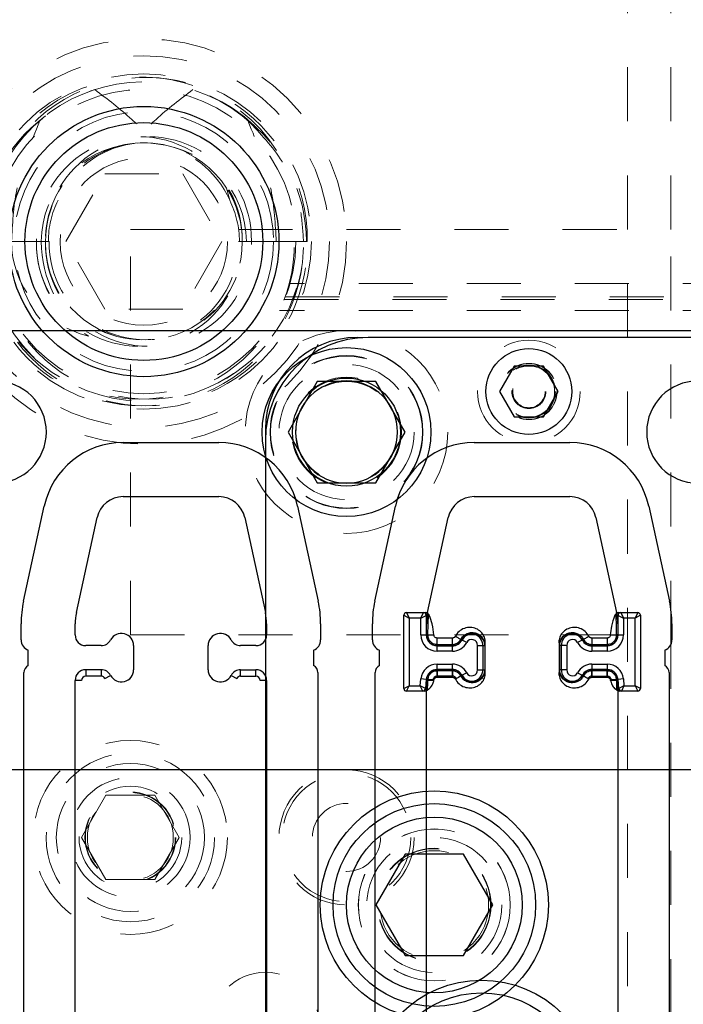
# Model space of a CAD drawing. Header units: inches. Extents: x 1802 to 2468, y -208 to -72.
# Tile 229 of 256: x 2001.73 to 2002.96, y -87.68 to -85.86. Entities that reach past the tile are written whole.
import ezdxf

# ---------------------------------------------------------------- set-up
doc = ezdxf.new("R2010")
doc.units = ezdxf.units.IN
doc.header["$LTSCALE"] = 0.5
doc.header["$MEASUREMENT"] = 0
doc.linetypes.add('HIDDEN', pattern=[0.225, 0.15, -0.075])
for name, color, linetype in [('APP-M-S', 30, 'Continuous'), ('DIE-M-S', 8, 'Continuous'), ('DIE-M-S3', 8, 'Continuous'), ('DSS-M-S', 53, 'Continuous'), ('ST1-M-S', 193, 'Continuous'), ('ST2-M-S', 193, 'Continuous'), ('SVD-M-S', 8, 'Continuous'), ('SVE-M-S', 8, 'Continuous'), ('SVF-M-S', 8, 'Continuous')]:
    doc.layers.add(name, color=color, linetype=linetype)

msp = doc.modelspace()

# ---------------------------------------------------------------- linework, layer by layer
at = {"layer": 'APP-M-S', "linetype": 'Continuous', "lineweight": 25}
for p, q in [((2002.33748, -86.4306), (2001.68748, -86.4306)), ((2002.98748, -86.4306), (2002.33748, -86.4306)), ((2001.92392, -86.63761), (2002.10105, -86.63761)), ((2002.57392, -86.63761), (2002.75105, -86.63761)), ((2001.92392, -86.73761), (2002.10105, -86.73761)), ((2002.57392, -86.73761), (2002.75105, -86.73761)), ((2001.73986, -86.9309), (2001.77812, -86.75509)), ((2002.24685, -86.75509), (2002.28511, -86.9309)), ((2002.38986, -86.9309), (2002.42812, -86.75509)), ((2002.89685, -86.75509), (2002.93511, -86.9309)), ((2001.83757, -86.95217), (2001.87583, -86.77636)), ((2002.14914, -86.77636), (2002.1874, -86.95217)), ((2002.48757, -86.95217), (2002.52583, -86.77636)), ((2002.79914, -86.77636), (2002.8374, -86.95217)), ((2001.73532, -87.00261), (2001.73532, -86.9731)), ((2001.83532, -86.99351), (2001.83532, -86.9731)), ((2002.18965, -86.9731), (2002.18965, -86.99351)), ((2002.28965, -86.9731), (2002.28965, -87.00261)), ((2002.38532, -87.00261), (2002.38532, -86.9731)), ((2002.48532, -86.99351), (2002.48532, -86.9731)), ((2002.83965, -86.9731), (2002.83965, -86.99351)), ((2002.93965, -86.9731), (2002.93965, -87.00261)), ((2001.74859, -87.04981), (2001.74859, -87.02144)), ((2001.88348, -87.0132), (2001.855, -87.0132)), ((2001.94359, -87.0132), (2001.94359, -87.05777)), ((2002.08138, -87.05777), (2002.08138, -87.0132)), ((2002.16996, -87.0132), (2002.14149, -87.0132)), ((2002.27638, -87.02144), (2002.27638, -87.04981)), ((2002.39859, -87.04981), (2002.39859, -87.02144)), ((2002.53348, -87.0132), (2002.505, -87.0132)), ((2002.59359, -87.0132), (2002.59359, -87.05777)), ((2002.73138, -87.05777), (2002.73138, -87.0132)), ((2002.81996, -87.0132), (2002.79149, -87.0132)), ((2002.92638, -87.02144), (2002.92638, -87.04981)), ((2001.855, -87.05777), (2001.855, -87.06958)), ((2001.88348, -87.05777), (2001.855, -87.05777)), ((2001.88348, -87.05777), (2001.88348, -87.06958)), ((2002.14149, -87.06958), (2002.14149, -87.05777)), ((2002.14149, -87.05777), (2002.16996, -87.05777)), ((2002.16996, -87.06958), (2002.16996, -87.05777)), ((2002.505, -87.05777), (2002.505, -87.06958)), ((2002.53348, -87.05777), (2002.505, -87.05777)), ((2002.53348, -87.05777), (2002.53348, -87.06958)), ((2002.79149, -87.06958), (2002.79149, -87.05777)), ((2002.79149, -87.05777), (2002.81996, -87.05777)), ((2002.81996, -87.06958), (2002.81996, -87.05777)), ((2001.74032, -88.14322), (2001.74032, -87.06322)), ((2001.83532, -88.07549), (2001.83532, -87.07746)), ((2001.84713, -87.07746), (2001.83532, -87.07746)), ((2001.88348, -87.06958), (2001.855, -87.06958)), ((2001.89045, -87.07379), (2001.90091, -87.0683)), ((2002.12406, -87.0683), (2002.13452, -87.07379)), ((2002.14149, -87.06958), (2002.16996, -87.06958)), ((2002.18965, -87.07746), (2002.17784, -87.07746)), ((2002.18965, -87.07746), (2002.18965, -88.07549)), ((2002.28465, -87.06322), (2002.28465, -88.14322)), ((2002.39032, -88.14322), (2002.39032, -87.06322)), ((2002.48532, -88.07549), (2002.48532, -87.07746)), ((2002.49713, -87.07746), (2002.48532, -87.07746)), ((2002.53348, -87.06958), (2002.505, -87.06958)), ((2002.54045, -87.07379), (2002.55091, -87.0683)), ((2002.77406, -87.0683), (2002.78452, -87.07379)), ((2002.79149, -87.06958), (2002.81996, -87.06958)), ((2002.83965, -87.07746), (2002.82784, -87.07746)), ((2002.83965, -87.07746), (2002.83965, -88.07549)), ((2002.93465, -87.06322), (2002.93465, -88.14322))]:
    msp.add_line(p, q, dxfattribs=at)
for centre, radius, start, end in [((2001.68748, -86.6181), 0.0945, 270, 90), ((2002.33748, -86.6181), 0.0945, 90, 270), ((2002.33748, -86.6181), 0.0945, 270, 90), ((2002.98748, -86.6181), 0.0945, 90, 270), ((2001.92392, -86.78682), 0.14921, 90, 167.72299), ((2002.10105, -86.78682), 0.14921, 12.27701, 90), ((2002.57392, -86.78682), 0.14921, 90, 167.72299), ((2002.75105, -86.78682), 0.14921, 12.27701, 90), ((2001.92392, -86.78682), 0.04921, 90, 167.72299), ((2002.10105, -86.78682), 0.04921, 12.27701, 90), ((2002.57392, -86.78682), 0.04921, 90, 167.72299), ((2002.75105, -86.78682), 0.04921, 12.27701, 90), ((2001.93374, -86.9731), 0.19843, 167.72299, 180), ((2002.09122, -86.9731), 0.19843, 0, 12.27701), ((2002.58374, -86.9731), 0.19843, 167.72299, 180), ((2002.74122, -86.9731), 0.19843, 0, 12.27701), ((2001.93374, -86.9731), 0.09843, 167.72299, 180), ((2002.09122, -86.9731), 0.09843, 0, 12.27701), ((2002.58374, -86.9731), 0.09843, 167.72299, 180), ((2002.74122, -86.9731), 0.09843, 0, 12.27701), ((2001.75532, -87.00261), 0.02, 180, 250.32928), ((2001.855, -86.99351), 0.01969, 180, 270), ((2001.88348, -86.99351), 0.01969, 270, 332.28225), ((2001.92095, -87.0132), 0.02264, 0, 152.28225), ((2002.10402, -87.0132), 0.02264, 27.71775, 180), ((2002.14149, -86.99351), 0.01969, 207.71775, 270), ((2002.16996, -86.99351), 0.01969, 270, 0), ((2002.26965, -87.00261), 0.02, 289.67072, 0), ((2002.40532, -87.00261), 0.02, 180, 250.32928), ((2002.505, -86.99351), 0.01969, 180, 270), ((2002.53348, -86.99351), 0.01969, 270, 332.28225), ((2002.57095, -87.0132), 0.02264, 0, 152.28225), ((2002.75402, -87.0132), 0.02264, 27.71775, 180), ((2002.79149, -86.99351), 0.01969, 207.71775, 270), ((2002.81996, -86.99351), 0.01969, 270, 0), ((2002.91965, -87.00261), 0.02, 289.67072, 0), ((2001.75532, -87.06322), 0.015, 116.66793, 180), ((2001.855, -87.07746), 0.01969, 90, 180), ((2001.88348, -87.07746), 0.01969, 27.71775, 90), ((2001.92095, -87.05777), 0.02264, 207.71775, 0), ((2002.10402, -87.05777), 0.02264, 180, 332.28225), ((2002.14149, -87.07746), 0.01969, 90, 152.28225), ((2002.16996, -87.07746), 0.01969, 0, 90), ((2002.26965, -87.06322), 0.015, 0, 63.33207), ((2002.40532, -87.06322), 0.015, 116.66793, 180), ((2002.505, -87.07746), 0.01969, 90, 180), ((2002.53348, -87.07746), 0.01969, 27.71775, 90), ((2002.57095, -87.05777), 0.02264, 207.71775, 0), ((2002.75402, -87.05777), 0.02264, 180, 332.28225), ((2002.79149, -87.07746), 0.01969, 90, 152.28225), ((2002.81996, -87.07746), 0.01969, 0, 90), ((2002.91965, -87.06322), 0.015, 0, 63.33207), ((2001.855, -87.07746), 0.00787, 90, 180), ((2001.88348, -87.07746), 0.00787, 27.71775, 90), ((2002.14149, -87.07746), 0.00787, 90, 152.28225), ((2002.16996, -87.07746), 0.00787, 0, 90), ((2002.505, -87.07746), 0.00787, 90, 180), ((2002.53348, -87.07746), 0.00787, 27.71775, 90), ((2002.79149, -87.07746), 0.00787, 90, 152.28225), ((2002.81996, -87.07746), 0.00787, 0, 90)]:
    msp.add_arc(centre, radius, start, end, dxfattribs=at)
at = {"layer": 'DIE-M-S', "linetype": 'HIDDEN', "lineweight": 18}
for p, q in [((2002.37748, -86.4431), (2002.35748, -86.4431)), ((2002.18748, -86.6131), (2002.18748, -86.6331))]:
    msp.add_line(p, q, dxfattribs=at)
at = {"layer": 'DIE-M-S', "linetype": 'Continuous', "lineweight": 25}
msp.add_arc((2002.35748, -86.6131), 0.17, 90, 180, dxfattribs=at)
at = {"layer": 'DIE-M-S3', "linetype": 'Continuous', "lineweight": 25}
for p, q in [((2002.98748, -86.4431), (2002.37748, -86.4431)), ((2002.18748, -86.6331), (2002.18748, -87.7431)), ((2002.44359, -87.09246), (2002.44359, -86.95717)), ((2002.44359, -86.95717), (2002.45359, -86.96217)), ((2002.44859, -86.95217), (2002.45359, -86.96217)), ((2002.44859, -86.95217), (2002.48006, -86.95217)), ((2002.45359, -86.96217), (2002.45359, -87.08746)), ((2002.47502, -86.96217), (2002.45359, -86.96217)), ((2002.47502, -86.96217), (2002.47999, -86.95224)), ((2002.47502, -86.96217), (2002.48495, -86.95721)), ((2002.47502, -86.99351), (2002.47502, -86.96217)), ((2002.48006, -86.95217), (2002.48363, -86.95217)), ((2002.48363, -86.95217), (2002.48389, -86.95217)), ((2002.48502, -86.95717), (2002.48495, -86.95721)), ((2002.48495, -86.95721), (2002.48495, -86.99351)), ((2002.48859, -86.95717), (2002.48502, -86.95717)), ((2002.83994, -86.95717), (2002.83638, -86.95717)), ((2002.84002, -86.95721), (2002.83994, -86.95717)), ((2002.84002, -86.99351), (2002.84002, -86.95721)), ((2002.84002, -86.95721), (2002.84994, -86.96217)), ((2002.84108, -86.95217), (2002.84134, -86.95217)), ((2002.84134, -86.95217), (2002.8449, -86.95217)), ((2002.8449, -86.95217), (2002.87638, -86.95217)), ((2002.84498, -86.95224), (2002.84994, -86.96217)), ((2002.84994, -86.96217), (2002.84994, -86.99351)), ((2002.87138, -86.96217), (2002.84994, -86.96217)), ((2002.87638, -86.95217), (2002.87138, -86.96217)), ((2002.88138, -86.95717), (2002.87138, -86.96217)), ((2002.87138, -87.08746), (2002.87138, -86.96217)), ((2002.88138, -86.95717), (2002.88138, -87.09246)), ((2002.47502, -86.99351), (2002.48495, -86.99351)), ((2002.48495, -86.99351), (2002.48755, -86.99351)), ((2002.53348, -86.99925), (2002.505, -86.99925)), ((2002.55124, -87.00284), (2002.54894, -87.00163)), ((2002.56002, -87.00746), (2002.55124, -87.00284)), ((2002.77373, -87.00284), (2002.76495, -87.00746)), ((2002.77373, -87.00284), (2002.77603, -87.00163)), ((2002.81996, -86.99925), (2002.79149, -86.99925)), ((2002.84002, -86.99351), (2002.83742, -86.99351)), ((2002.84002, -86.99351), (2002.84994, -86.99351)), ((2002.505, -87.01357), (2002.505, -87.01097)), ((2002.505, -87.01097), (2002.53348, -87.01097)), ((2002.505, -87.02349), (2002.505, -87.01357)), ((2002.505, -87.01357), (2002.53348, -87.01357)), ((2002.53348, -87.02349), (2002.505, -87.02349)), ((2002.53348, -87.01357), (2002.53348, -87.01097)), ((2002.53348, -87.02349), (2002.53348, -87.01357)), ((2002.57979, -87.05807), (2002.57979, -87.0129)), ((2002.58972, -87.01313), (2002.58972, -87.05784)), ((2002.58972, -87.01313), (2002.59284, -87.01318)), ((2002.59284, -87.01318), (2002.59359, -87.0132)), ((2002.59359, -87.0132), (2002.59359, -87.05777)), ((2002.73525, -87.01313), (2002.73138, -87.0132)), ((2002.73138, -87.0132), (2002.73138, -87.05777)), ((2002.73525, -87.05784), (2002.73525, -87.01313)), ((2002.74517, -87.0129), (2002.74517, -87.05807)), ((2002.79149, -87.01356), (2002.79149, -87.01097)), ((2002.79149, -87.01097), (2002.81996, -87.01097)), ((2002.79149, -87.01356), (2002.79149, -87.02349)), ((2002.79149, -87.01356), (2002.81996, -87.01356)), ((2002.81996, -87.02349), (2002.79149, -87.02349)), ((2002.81996, -87.01356), (2002.81996, -87.01097)), ((2002.81996, -87.01356), (2002.81996, -87.02349)), ((2002.505, -87.0574), (2002.505, -87.04748)), ((2002.505, -87.04748), (2002.53348, -87.04748)), ((2002.53348, -87.0574), (2002.505, -87.0574)), ((2002.505, -87.0574), (2002.505, -87.06)), ((2002.53348, -87.06), (2002.505, -87.06)), ((2002.53348, -87.0574), (2002.53348, -87.04748)), ((2002.53348, -87.0574), (2002.53348, -87.06)), ((2002.58972, -87.05784), (2002.59284, -87.05778)), ((2002.59284, -87.05778), (2002.59359, -87.05777)), ((2002.73525, -87.05784), (2002.73138, -87.05777)), ((2002.79149, -87.04748), (2002.79149, -87.0574)), ((2002.79149, -87.04748), (2002.81996, -87.04748)), ((2002.81996, -87.0574), (2002.79149, -87.0574)), ((2002.79149, -87.0574), (2002.79149, -87.06)), ((2002.81996, -87.06), (2002.79149, -87.06)), ((2002.81996, -87.04748), (2002.81996, -87.0574)), ((2002.81996, -87.0574), (2002.81996, -87.06)), ((2002.47403, -87.08746), (2002.47514, -87.07484)), ((2002.48502, -87.07571), (2002.47514, -87.07484)), ((2002.48502, -87.07571), (2002.48353, -87.09285)), ((2002.48502, -87.07571), (2002.48761, -87.07593)), ((2002.505, -87.07172), (2002.53348, -87.07172)), ((2002.55124, -87.06813), (2002.54894, -87.06934)), ((2002.56002, -87.06351), (2002.55124, -87.06813)), ((2002.76495, -87.06351), (2002.77373, -87.06813)), ((2002.77373, -87.06813), (2002.77603, -87.06934)), ((2002.79149, -87.07172), (2002.81996, -87.07172)), ((2002.83994, -87.07571), (2002.83736, -87.07593)), ((2002.84983, -87.07484), (2002.83994, -87.07571)), ((2002.84144, -87.09285), (2002.83994, -87.07571)), ((2002.84983, -87.07484), (2002.85093, -87.08746)), ((2002.44359, -87.09246), (2002.45359, -87.08746)), ((2002.44859, -87.09746), (2002.45359, -87.08746)), ((2002.45359, -87.08746), (2002.47403, -87.08746)), ((2002.48353, -87.09285), (2002.47403, -87.08746)), ((2002.47858, -87.09738), (2002.47403, -87.08746)), ((2002.48353, -87.09285), (2002.4836, -87.09289)), ((2002.4836, -87.09289), (2002.48701, -87.09289)), ((2002.83796, -87.09289), (2002.84137, -87.09289)), ((2002.84137, -87.09289), (2002.84144, -87.09285)), ((2002.85093, -87.08746), (2002.84144, -87.09285)), ((2002.85093, -87.08746), (2002.84638, -87.09738)), ((2002.85093, -87.08746), (2002.87138, -87.08746)), ((2002.88138, -87.09246), (2002.87138, -87.08746)), ((2002.87138, -87.08746), (2002.87638, -87.09746)), ((2002.47865, -87.09746), (2002.44859, -87.09746)), ((2002.48206, -87.09746), (2002.47865, -87.09746)), ((2002.48276, -87.09746), (2002.48206, -87.09746)), ((2002.8429, -87.09746), (2002.84221, -87.09746)), ((2002.84631, -87.09746), (2002.8429, -87.09746)), ((2002.87638, -87.09746), (2002.84631, -87.09746))]:
    msp.add_line(p, q, dxfattribs=at)
at = {"layer": 'DIE-M-S3', "linetype": 'HIDDEN', "lineweight": 18}
for centre, radius in [((2001.96248, -86.2656), 0.34375), ((2001.96248, -86.2656), 0.31), ((2001.96248, -86.2656), 0.24), ((2001.96248, -86.2656), 0.155), ((2002.33748, -86.6181), 0.125), ((2002.49998, -87.4931), 0.1405), ((2002.49998, -87.4931), 0.1005)]:
    msp.add_circle(centre, radius, dxfattribs=at)
at = {"layer": 'DIE-M-S3', "linetype": 'Continuous', "lineweight": 25}
for centre, radius in [((2001.96248, -86.2656), 0.25), ((2001.96248, -86.2656), 0.22), ((2002.33748, -86.6181), 0.1), ((2002.49998, -87.4931), 0.211)]:
    msp.add_circle(centre, radius, dxfattribs=at)
for centre, radius, start, end in [((2002.37748, -86.6331), 0.19, 90, 180), ((2002.44859, -86.95717), 0.005, 90, 180), ((2002.4799, -86.95729), 0.00505, 0.99048, 89.00952), ((2002.48004, -86.95715), 0.00498, 359.78647, 89.78486), ((2002.48361, -86.95715), 0.00498, 359.78647, 89.78486), ((2002.84136, -86.95715), 0.00498, 90.21514, 180.21353), ((2002.84492, -86.95715), 0.00498, 90.21514, 180.21353), ((2002.84507, -86.95729), 0.00505, 90.99048, 179.00952), ((2002.87638, -86.95717), 0.005, 0, 90), ((2002.505, -86.99351), 0.02998, 180, 270), ((2002.505, -86.99351), 0.02006, 180, 270), ((2002.53348, -86.99351), 0.02006, 270, 332.28225), ((2002.56931, -87.01234), 0.02042, 357.78763, 152.28225), ((2002.56931, -87.01234), 0.01049, 356.91372, 152.28225), ((2002.75566, -87.01234), 0.02042, 27.71775, 182.2122), ((2002.75566, -87.01234), 0.0105, 27.71775, 183.08584), ((2002.79149, -86.99351), 0.02005, 207.71775, 270), ((2002.81996, -86.99351), 0.02005, 270, 0), ((2002.81996, -86.99351), 0.02998, 270, 0), ((2002.53348, -86.99351), 0.02998, 270, 332.28225), ((2002.79149, -86.99351), 0.02998, 207.71775, 270), ((2002.505, -87.07746), 0.02998, 90, 175), ((2002.505, -87.07746), 0.02006, 90, 175), ((2002.53348, -87.07746), 0.02998, 27.71775, 90), ((2002.53348, -87.07746), 0.02006, 27.71775, 90), ((2002.56931, -87.05863), 0.02042, 207.71775, 2.21237), ((2002.56931, -87.05863), 0.01049, 207.71775, 3.08628), ((2002.75566, -87.05863), 0.02042, 177.7878, 332.28225), ((2002.75566, -87.05863), 0.0105, 176.91416, 332.28225), ((2002.79149, -87.07746), 0.02998, 90, 152.28225), ((2002.79149, -87.07746), 0.02005, 90, 152.28225), ((2002.81996, -87.07746), 0.02998, 5, 90), ((2002.81996, -87.07746), 0.02005, 5, 90), ((2002.44859, -87.09246), 0.005, 180, 270), ((2002.4785, -87.09233), 0.00505, 270.89006, 354.10994), ((2002.47864, -87.09248), 0.00498, 270.19192, 355.27589), ((2002.48205, -87.09248), 0.00498, 270.19192, 355.27589), ((2002.84292, -87.09248), 0.00498, 184.72411, 269.80808), ((2002.84633, -87.09248), 0.00498, 184.72411, 269.80808), ((2002.84646, -87.09233), 0.00505, 185.89006, 269.10994), ((2002.87638, -87.09246), 0.005, 270, 0)]:
    msp.add_arc(centre, radius, start, end, dxfattribs=at)
for centre, major_axis, ratio, start_param, end_param in [((2002.48006, -86.96217), (0, 0.01), 0.0613923, 0, 0.122173), ((2002.8449, -86.96217), (0, 0.01), 0.0613923, 6.1610123, 6.2831853), ((2002.47909, -87.08746), (0.00044, 0.01), 0.0615086, 3.0221205, 3.1442935), ((2002.84587, -87.08746), (-0.00044, 0.01), 0.0615086, 3.1388918, 3.2610648)]:
    msp.add_ellipse(centre, major_axis=major_axis, ratio=ratio, start_param=start_param, end_param=end_param, dxfattribs=at)
for points, knots in [([(2002.48389, -86.95217), (2002.48454, -86.95224), (2002.48584, -86.95237), (2002.48788, -86.95355), (2002.48936, -86.95529), (2002.4903, -86.95663), (2002.49069, -86.95715), (2002.4907, -86.95717)], [0, 0, 0, 0, 0.22022155, 0.43973057, 0.78243422, 0.98992587, 1, 1, 1, 1]), ([(2002.48859, -86.95717), (2002.48828, -86.96387), (2002.48774, -86.97563), (2002.4876, -86.98814), (2002.48755, -86.99351)], [0, 0, 0, 0, 0.570018, 1, 1, 1, 1]), ([(2002.4907, -86.95717), (2002.4907, -86.95717), (2002.49063, -86.95712), (2002.49032, -86.95692), (2002.4899, -86.95666), (2002.48946, -86.95649), (2002.48918, -86.95645), (2002.48896, -86.95651), (2002.48871, -86.95674), (2002.48862, -86.95699), (2002.48859, -86.95717), (2002.48859, -86.95717)], [0, 0, 0, 0, 0.0006747, 0.0765936, 0.3166715, 0.4245148, 0.5070433, 0.6113669, 0.7181667, 0.9993253, 1, 1, 1, 1]), ([(2002.49927, -86.99351), (2002.49852, -86.98665), (2002.49716, -86.97417), (2002.49271, -86.96245), (2002.4907, -86.95717)], [0, 0, 0, 0, 0.5496905, 1, 1, 1, 1]), ([(2002.83426, -86.95717), (2002.83173, -86.96387), (2002.82728, -86.97563), (2002.82617, -86.98814), (2002.8257, -86.99351)], [0, 0, 0, 0, 0.570018, 1, 1, 1, 1]), ([(2002.83426, -86.95717), (2002.83428, -86.95715), (2002.83466, -86.95663), (2002.8356, -86.95529), (2002.83709, -86.95355), (2002.83913, -86.95237), (2002.84043, -86.95224), (2002.84108, -86.95217)], [0, 0, 0, 0, 0.0100741, 0.2175658, 0.5602694, 0.7797785, 1, 1, 1, 1]), ([(2002.83638, -86.95717), (2002.83638, -86.95717), (2002.83635, -86.95699), (2002.83626, -86.95673), (2002.83601, -86.95651), (2002.83577, -86.95645), (2002.83549, -86.95649), (2002.83506, -86.95667), (2002.83465, -86.95692), (2002.83434, -86.95712), (2002.83426, -86.95717), (2002.83426, -86.95717)], [0, 0, 0, 0, 0.0006747, 0.2818384, 0.3970278, 0.4929988, 0.5930088, 0.6833227, 0.923405, 0.9993253, 1, 1, 1, 1]), ([(2002.83742, -86.99351), (2002.83733, -86.98665), (2002.83717, -86.97417), (2002.83662, -86.96245), (2002.83638, -86.95717)], [0, 0, 0, 0, 0.5496905, 1, 1, 1, 1]), ([(2002.59359, -87.0132), (2002.59406, -87.01031), (2002.59504, -87.00434), (2002.59231, -86.99515), (2002.58641, -86.98703), (2002.5775, -86.98125), (2002.56667, -86.97893), (2002.55543, -86.98073), (2002.5451, -86.98649), (2002.54075, -86.99294), (2002.53856, -86.99618)], [0, 0, 0, 0, 0.1041028, 0.2155894, 0.3340128, 0.4587174, 0.5888391, 0.7233074, 0.8608496, 1, 1, 1, 1]), ([(2002.78641, -86.99618), (2002.78422, -86.99294), (2002.77987, -86.98649), (2002.76953, -86.98073), (2002.75829, -86.97893), (2002.74747, -86.98125), (2002.73856, -86.98703), (2002.73266, -86.99515), (2002.72992, -87.00434), (2002.73091, -87.01031), (2002.73138, -87.0132)], [0, 0, 0, 0, 0.1391504, 0.2766926, 0.4111609, 0.5412826, 0.6659872, 0.7844106, 0.8958972, 1, 1, 1, 1]), ([(2002.48755, -86.99351), (2002.48785, -86.99351), (2002.48849, -86.99351), (2002.49128, -86.99351), (2002.49504, -86.99351), (2002.49789, -86.99351), (2002.49927, -86.99351)], [0, 0, 0, 0, 0.2416201, 0.5, 0.7583799, 1, 1, 1, 1]), ([(2002.505, -86.99925), (2002.50425, -86.99916), (2002.50275, -86.99898), (2002.50085, -86.99767), (2002.49953, -86.99576), (2002.49936, -86.99426), (2002.49927, -86.99351)], [0, 0, 0, 0, 0.2501603, 0.5, 0.7498397, 1, 1, 1, 1]), ([(2002.505, -87.01097), (2002.505, -87.01066), (2002.505, -87.01003), (2002.505, -87.00724), (2002.505, -87.00348), (2002.505, -87.00063), (2002.505, -86.99925)], [0, 0, 0, 0, 0.24162012, 0.5, 0.75837988, 1, 1, 1, 1]), ([(2002.53856, -86.99618), (2002.53828, -86.99662), (2002.53773, -86.9975), (2002.53648, -86.99847), (2002.53505, -86.99914), (2002.53401, -86.99921), (2002.53348, -86.99925)], [0, 0, 0, 0, 0.2485221, 0.4998906, 0.7485505, 1, 1, 1, 1]), ([(2002.53348, -87.01097), (2002.53348, -87.01066), (2002.53348, -87.01003), (2002.53348, -87.00724), (2002.53348, -87.00348), (2002.53348, -87.00063), (2002.53348, -86.99925)], [0, 0, 0, 0, 0.2416201, 0.5, 0.7583799, 1, 1, 1, 1]), ([(2002.54894, -87.00163), (2002.54866, -87.00149), (2002.5481, -87.00119), (2002.54563, -86.9999), (2002.54231, -86.99815), (2002.53978, -86.99682), (2002.53856, -86.99618)], [0, 0, 0, 0, 0.2416201, 0.5, 0.7583799, 1, 1, 1, 1]), ([(2002.54894, -87.00163), (2002.55022, -86.99963), (2002.55288, -86.9955), (2002.55922, -86.99108), (2002.56699, -86.98871), (2002.57513, -86.9892), (2002.58269, -86.99235), (2002.58841, -86.99749), (2002.5927, -87.00464), (2002.59326, -87.01009), (2002.59359, -87.0132)], [0, 0, 0, 0, 0.1106595, 0.2285634, 0.3542814, 0.4883713, 0.6074218, 0.739205, 0.8514707, 1, 1, 1, 1]), ([(2002.73138, -87.0132), (2002.73172, -87.01003), (2002.73229, -87.00462), (2002.73658, -86.99748), (2002.74225, -86.99236), (2002.74985, -86.9892), (2002.75798, -86.98871), (2002.76575, -86.99108), (2002.77209, -86.9955), (2002.77474, -86.99963), (2002.77603, -87.00163)], [0, 0, 0, 0, 0.1514767, 0.2588515, 0.3929886, 0.5116118, 0.6456987, 0.7714185, 0.8893291, 1, 1, 1, 1]), ([(2002.78641, -86.99618), (2002.78519, -86.99682), (2002.78266, -86.99815), (2002.77933, -86.9999), (2002.77687, -87.00119), (2002.7763, -87.00149), (2002.77603, -87.00163)], [0, 0, 0, 0, 0.2416201, 0.5, 0.7583799, 1, 1, 1, 1]), ([(2002.79149, -86.99925), (2002.79097, -86.99921), (2002.78993, -86.99913), (2002.78849, -86.99848), (2002.78724, -86.99751), (2002.78669, -86.99663), (2002.78641, -86.99618)], [0, 0, 0, 0, 0.2485221, 0.4998906, 0.7485505, 1, 1, 1, 1]), ([(2002.79149, -86.99925), (2002.79149, -87.00063), (2002.79149, -87.00348), (2002.79149, -87.00724), (2002.79149, -87.01003), (2002.79149, -87.01066), (2002.79149, -87.01097)], [0, 0, 0, 0, 0.2416201, 0.5, 0.7583799, 1, 1, 1, 1]), ([(2002.8257, -86.99351), (2002.82561, -86.99426), (2002.82543, -86.99576), (2002.82412, -86.99767), (2002.82222, -86.99898), (2002.82072, -86.99916), (2002.81996, -86.99925)], [0, 0, 0, 0, 0.25016026, 0.5, 0.74983974, 1, 1, 1, 1]), ([(2002.81996, -86.99925), (2002.81996, -87.00063), (2002.81996, -87.00348), (2002.81996, -87.00724), (2002.81996, -87.01003), (2002.81996, -87.01066), (2002.81996, -87.01097)], [0, 0, 0, 0, 0.24162012, 0.5, 0.75837988, 1, 1, 1, 1]), ([(2002.8257, -86.99351), (2002.82708, -86.99351), (2002.82993, -86.99351), (2002.83369, -86.99351), (2002.83648, -86.99351), (2002.83711, -86.99351), (2002.83742, -86.99351)], [0, 0, 0, 0, 0.2416201, 0.5, 0.7583799, 1, 1, 1, 1]), ([(2002.57979, -87.0129), (2002.57997, -87.01291), (2002.5803, -87.01292), (2002.58175, -87.01295), (2002.58411, -87.01301), (2002.5869, -87.01307), (2002.58898, -87.01311), (2002.58947, -87.01312), (2002.58972, -87.01313)], [0, 0, 0, 0, 0.0375081, 0.0688966, 0.3017176, 0.5344924, 0.7672458, 1, 1, 1, 1]), ([(2002.74517, -87.0129), (2002.74499, -87.01291), (2002.74466, -87.01292), (2002.74322, -87.01295), (2002.74086, -87.01301), (2002.73806, -87.01307), (2002.73599, -87.01311), (2002.7355, -87.01312), (2002.73525, -87.01313)], [0, 0, 0, 0, 0.0375108, 0.0688965, 0.3017176, 0.5344924, 0.7672458, 1, 1, 1, 1]), ([(2002.505, -87.07172), (2002.505, -87.07034), (2002.505, -87.06749), (2002.505, -87.06373), (2002.505, -87.06094), (2002.505, -87.06031), (2002.505, -87.06)], [0, 0, 0, 0, 0.2416201, 0.5, 0.7583799, 1, 1, 1, 1]), ([(2002.53348, -87.07172), (2002.53348, -87.07034), (2002.53348, -87.06749), (2002.53348, -87.06373), (2002.53348, -87.06094), (2002.53348, -87.06031), (2002.53348, -87.06)], [0, 0, 0, 0, 0.2416201, 0.5, 0.7583799, 1, 1, 1, 1]), ([(2002.53856, -87.07479), (2002.54075, -87.07803), (2002.5451, -87.08448), (2002.55543, -87.09023), (2002.56667, -87.09204), (2002.5775, -87.08971), (2002.58641, -87.08394), (2002.59231, -87.07582), (2002.59504, -87.06663), (2002.59406, -87.06066), (2002.59359, -87.05777)], [0, 0, 0, 0, 0.1391504, 0.2766926, 0.4111609, 0.5412826, 0.6659872, 0.7844106, 0.8958972, 1, 1, 1, 1]), ([(2002.59359, -87.05777), (2002.59325, -87.06094), (2002.59268, -87.06635), (2002.58839, -87.07349), (2002.58272, -87.07861), (2002.57512, -87.08177), (2002.56699, -87.08225), (2002.55922, -87.07988), (2002.55288, -87.07547), (2002.55022, -87.07134), (2002.54894, -87.06934)], [0, 0, 0, 0, 0.1514767, 0.2588515, 0.3929886, 0.5116118, 0.6456987, 0.7714185, 0.8893291, 1, 1, 1, 1]), ([(2002.57979, -87.05807), (2002.57997, -87.05806), (2002.5803, -87.05805), (2002.58175, -87.05802), (2002.58411, -87.05796), (2002.5869, -87.0579), (2002.58898, -87.05786), (2002.58947, -87.05785), (2002.58972, -87.05784)], [0, 0, 0, 0, 0.0375081, 0.0688966, 0.3017176, 0.5344924, 0.7672458, 1, 1, 1, 1]), ([(2002.73138, -87.05777), (2002.73091, -87.06066), (2002.72992, -87.06663), (2002.73266, -87.07582), (2002.73856, -87.08394), (2002.74747, -87.08971), (2002.75829, -87.09204), (2002.76953, -87.09023), (2002.77987, -87.08448), (2002.78422, -87.07803), (2002.78641, -87.07479)], [0, 0, 0, 0, 0.1041028, 0.2155894, 0.3340128, 0.4587174, 0.5888391, 0.7233074, 0.8608496, 1, 1, 1, 1]), ([(2002.77603, -87.06934), (2002.77474, -87.07134), (2002.77209, -87.07547), (2002.76575, -87.07988), (2002.75798, -87.08225), (2002.74985, -87.08177), (2002.74225, -87.07861), (2002.73658, -87.07349), (2002.73229, -87.06635), (2002.73172, -87.06094), (2002.73138, -87.05777)], [0, 0, 0, 0, 0.1106633, 0.2285714, 0.3542938, 0.4883883, 0.606984, 0.7411486, 0.8485041, 1, 1, 1, 1]), ([(2002.74517, -87.05807), (2002.74499, -87.05806), (2002.74466, -87.05805), (2002.74322, -87.05802), (2002.74086, -87.05796), (2002.73806, -87.0579), (2002.73599, -87.05786), (2002.7355, -87.05785), (2002.73525, -87.05784)], [0, 0, 0, 0, 0.0375108, 0.0688965, 0.3017176, 0.5344924, 0.7672458, 1, 1, 1, 1]), ([(2002.79149, -87.06), (2002.79149, -87.06031), (2002.79149, -87.06094), (2002.79149, -87.06373), (2002.79149, -87.06749), (2002.79149, -87.07034), (2002.79149, -87.07172)], [0, 0, 0, 0, 0.2416201, 0.5, 0.7583799, 1, 1, 1, 1]), ([(2002.81996, -87.06), (2002.81996, -87.06031), (2002.81996, -87.06094), (2002.81996, -87.06373), (2002.81996, -87.06749), (2002.81996, -87.07034), (2002.81996, -87.07172)], [0, 0, 0, 0, 0.2416201, 0.5, 0.7583799, 1, 1, 1, 1]), ([(2002.48761, -87.07593), (2002.48741, -87.07919), (2002.48702, -87.08534), (2002.48701, -87.09047), (2002.48701, -87.09289)], [0, 0, 0, 0, 0.5293751, 1, 1, 1, 1]), ([(2002.49929, -87.07696), (2002.49792, -87.07684), (2002.49507, -87.07659), (2002.49133, -87.07626), (2002.48855, -87.07602), (2002.48792, -87.07596), (2002.48761, -87.07593)], [0, 0, 0, 0, 0.2416201, 0.5, 0.7583799, 1, 1, 1, 1]), ([(2002.49128, -87.09246), (2002.49352, -87.08974), (2002.49731, -87.08512), (2002.49871, -87.07934), (2002.49929, -87.07696)], [0, 0, 0, 0, 0.58833, 1, 1, 1, 1]), ([(2002.49929, -87.07696), (2002.49942, -87.07626), (2002.49969, -87.07485), (2002.50105, -87.07314), (2002.50288, -87.07196), (2002.50429, -87.0718), (2002.505, -87.07172)], [0, 0, 0, 0, 0.2493845, 0.5003438, 0.7500427, 1, 1, 1, 1]), ([(2002.53348, -87.07172), (2002.534, -87.07176), (2002.53504, -87.07184), (2002.53647, -87.07249), (2002.53773, -87.07346), (2002.53828, -87.07434), (2002.53856, -87.07479)], [0, 0, 0, 0, 0.2485221, 0.4998906, 0.7485505, 1, 1, 1, 1]), ([(2002.53856, -87.07479), (2002.53978, -87.07415), (2002.54231, -87.07282), (2002.54563, -87.07107), (2002.5481, -87.06978), (2002.54866, -87.06948), (2002.54894, -87.06934)], [0, 0, 0, 0, 0.24162012, 0.5, 0.75837988, 1, 1, 1, 1]), ([(2002.77603, -87.06934), (2002.7763, -87.06948), (2002.77687, -87.06978), (2002.77933, -87.07107), (2002.78266, -87.07282), (2002.78519, -87.07415), (2002.78641, -87.07479)], [0, 0, 0, 0, 0.2416201, 0.5, 0.7583799, 1, 1, 1, 1]), ([(2002.78641, -87.07479), (2002.78668, -87.07435), (2002.78724, -87.07346), (2002.78848, -87.0725), (2002.78992, -87.07183), (2002.79096, -87.07176), (2002.79149, -87.07172)], [0, 0, 0, 0, 0.24852214, 0.49989061, 0.74855046, 1, 1, 1, 1]), ([(2002.81996, -87.07172), (2002.82067, -87.07179), (2002.8221, -87.07193), (2002.82392, -87.07314), (2002.82526, -87.07486), (2002.82554, -87.07626), (2002.82568, -87.07696)], [0, 0, 0, 0, 0.2493845, 0.5003438, 0.7500427, 1, 1, 1, 1]), ([(2002.83736, -87.07593), (2002.83705, -87.07596), (2002.83642, -87.07602), (2002.83364, -87.07626), (2002.82989, -87.07659), (2002.82705, -87.07684), (2002.82568, -87.07696)], [0, 0, 0, 0, 0.2416201, 0.5, 0.7583799, 1, 1, 1, 1]), ([(2002.82568, -87.07696), (2002.82653, -87.08), (2002.82813, -87.08573), (2002.83191, -87.09031), (2002.83369, -87.09246)], [0, 0, 0, 0, 0.5304968, 1, 1, 1, 1]), ([(2002.83796, -87.09289), (2002.83796, -87.08984), (2002.83795, -87.08466), (2002.83753, -87.07847), (2002.83736, -87.07593)], [0, 0, 0, 0, 0.58957344, 1, 1, 1, 1]), ([(2002.49128, -87.09246), (2002.49125, -87.09248), (2002.4909, -87.09275), (2002.48974, -87.09368), (2002.4879, -87.0953), (2002.4855, -87.0971), (2002.48361, -87.09735), (2002.48276, -87.09746)], [0, 0, 0, 0, 0.0113423, 0.1334062, 0.4410567, 0.7465845, 1, 1, 1, 1]), ([(2002.48701, -87.09289), (2002.48701, -87.09289), (2002.48705, -87.09319), (2002.48713, -87.09361), (2002.48748, -87.09398), (2002.4878, -87.09407), (2002.48824, -87.09397), (2002.48911, -87.09359), (2002.49014, -87.09303), (2002.491, -87.0926), (2002.49128, -87.09246), (2002.49128, -87.09246)], [0, 0, 0, 0, 0.00034492, 0.26643128, 0.34728651, 0.41872462, 0.49063129, 0.57731237, 0.86208588, 0.99965508, 1, 1, 1, 1]), ([(2002.83369, -87.09246), (2002.83369, -87.09246), (2002.83397, -87.0926), (2002.83483, -87.09303), (2002.83585, -87.09359), (2002.83673, -87.09397), (2002.83715, -87.09406), (2002.83748, -87.09399), (2002.83784, -87.09362), (2002.83792, -87.09319), (2002.83796, -87.09289), (2002.83796, -87.09289)], [0, 0, 0, 0, 0.0003449, 0.1379094, 0.4226731, 0.5100273, 0.5812591, 0.6459785, 0.7335779, 0.9996551, 1, 1, 1, 1]), ([(2002.84221, -87.09746), (2002.84135, -87.09735), (2002.83946, -87.0971), (2002.83706, -87.0953), (2002.83523, -87.09368), (2002.83407, -87.09275), (2002.83372, -87.09248), (2002.83369, -87.09246)], [0, 0, 0, 0, 0.2534155, 0.5589433, 0.8665938, 0.9886577, 1, 1, 1, 1])]:
    msp.add_open_spline(points, degree=3, knots=knots, dxfattribs=at)
for points in [[(2002.48755, -86.99351), (2002.48781, -86.9958), (2002.48833, -87.00038), (2002.49237, -87.00615), (2002.49814, -87.01018), (2002.50272, -87.01071), (2002.505, -87.01097)], [(2002.53348, -87.01097), (2002.53506, -87.01085), (2002.53823, -87.0106), (2002.54261, -87.00862), (2002.5464, -87.00566), (2002.54809, -87.00298), (2002.54894, -87.00163)], [(2002.77603, -87.00163), (2002.77688, -87.00298), (2002.77857, -87.00566), (2002.78236, -87.00862), (2002.78674, -87.0106), (2002.7899, -87.01085), (2002.79149, -87.01097)], [(2002.81996, -87.01097), (2002.82225, -87.01071), (2002.82683, -87.01018), (2002.8326, -87.00615), (2002.83664, -87.00038), (2002.83716, -86.9958), (2002.83742, -86.99351)], [(2002.505, -87.06), (2002.50284, -87.06023), (2002.49852, -87.0607), (2002.49296, -87.06432), (2002.48887, -87.06954), (2002.48803, -87.0738), (2002.48761, -87.07593)], [(2002.54894, -87.06934), (2002.54809, -87.06799), (2002.5464, -87.06531), (2002.54261, -87.06235), (2002.53823, -87.06037), (2002.53506, -87.06012), (2002.53348, -87.06)], [(2002.79149, -87.06), (2002.7899, -87.06012), (2002.78674, -87.06037), (2002.78236, -87.06235), (2002.77857, -87.06531), (2002.77688, -87.06799), (2002.77603, -87.06934)], [(2002.83736, -87.07593), (2002.83694, -87.0738), (2002.83609, -87.06954), (2002.832, -87.06432), (2002.82645, -87.0607), (2002.82212, -87.06023), (2002.81996, -87.06)]]:
    msp.add_open_spline(points, degree=3, dxfattribs=at)
at = {"layer": 'DSS-M-S', "linetype": 'HIDDEN', "lineweight": 18}
for p, q in [((2002.85748, -79.7431), (2002.85748, -96.7431)), ((2002.93748, -86.2431), (2002.93748, -79.7431)), ((2001.93748, -86.9931), (2001.93748, -86.2431)), ((2001.93748, -86.2431), (2002.93748, -86.2431)), ((2002.93748, -86.9931), (2002.93748, -86.2431)), ((2001.93748, -86.9931), (2002.93748, -86.9931)), ((2002.93748, -89.4931), (2002.93748, -86.9931))]:
    msp.add_line(p, q, dxfattribs=at)
for centre, radius in [((2002.33748, -86.6181), 0.1405), ((2002.49998, -87.4931), 0.14062)]:
    msp.add_circle(centre, radius, dxfattribs=at)
at = {"layer": 'ST1-M-S', "linetype": 'HIDDEN', "lineweight": 18}
for p, q in [((2003.05998, -86.3431), (2002.23311, -86.3431)), ((2002.22265, -86.3731), (2003.05998, -86.3731)), ((2002.22466, -86.3681), (2003.05998, -86.3681)), ((2003.05998, -86.3931), (2002.21345, -86.3931))]:
    msp.add_line(p, q, dxfattribs=at)
for centre, radius in [((2001.96248, -86.2656), 0.2815), ((2002.67498, -86.5431), 0.0315), ((2002.67498, -86.5431), 0.031), ((2002.33748, -86.6181), 0.10156), ((2001.93748, -87.3681), 0.1795), ((2001.93748, -87.3681), 0.1105), ((2002.33748, -87.3681), 0.125), ((2001.93748, -87.3681), 0.0795), ((2002.18748, -87.7181), 0.1005)]:
    msp.add_circle(centre, radius, dxfattribs=at)
at = {"layer": 'ST1-M-S', "linetype": 'Continuous', "lineweight": 25}
for centre, radius in [((2002.33748, -86.6181), 0.15625), ((2002.67498, -86.5431), 0.0795)]:
    msp.add_circle(centre, radius, dxfattribs=at)
at = {"layer": 'ST2-M-S', "linetype": 'Continuous', "lineweight": 25}
msp.add_line((2002.98748, -87.2431), (2000.68748, -87.2431), dxfattribs=at)
at = {"layer": 'ST2-M-S', "linetype": 'HIDDEN', "lineweight": 18}
for radius in [0.1415, 0.09375]:
    msp.add_circle((2002.33748, -86.6181), radius, dxfattribs=at)
at = {"layer": 'ST2-M-S', "linetype": 'Continuous', "lineweight": 25}
msp.add_circle((2002.58748, -87.8431), 0.211, dxfattribs=at)
at = {"layer": 'SVD-M-S', "linetype": 'HIDDEN', "lineweight": 18}
for p, q in [((2002.16159, -86.04751), (2002.14467, -86.03319)), ((2001.81815, -86.2656), (2001.89031, -86.1406)), ((2001.89031, -86.1406), (2002.03465, -86.1406)), ((2002.03465, -86.1406), (2002.10682, -86.2656)), ((2002.11565, -86.16695), (2002.12137, -86.18923)), ((2001.7803, -86.2656), (2001.66717, -86.2656)), ((2001.66717, -86.2656), (2001.7803, -86.2656)), ((2001.78724, -86.2656), (2001.68396, -86.2656)), ((2001.89031, -86.3906), (2001.81815, -86.2656)), ((2002.10682, -86.2656), (2002.03465, -86.3906)), ((2002.13928, -86.2656), (2002.13772, -86.2656)), ((2002.14467, -86.2656), (2002.13928, -86.2656)), ((2002.15228, -86.2656), (2002.14467, -86.2656)), ((2002.20744, -86.2656), (2002.15228, -86.2656)), ((2002.2578, -86.2656), (2002.20744, -86.2656)), ((2002.26318, -86.2656), (2002.2578, -86.2656)), ((2002.26318, -86.2656), (2002.26474, -86.2656)), ((2002.03465, -86.3906), (2001.89031, -86.3906))]:
    msp.add_line(p, q, dxfattribs=at)
at = {"layer": 'SVD-M-S', "linetype": 'Continuous', "lineweight": 25}
for p, q in [((2002.44586, -87.39935), (2002.39173, -87.4931)), ((2002.55411, -87.39935), (2002.44586, -87.39935)), ((2002.60824, -87.4931), (2002.55411, -87.39935)), ((2002.39173, -87.4931), (2002.44586, -87.58685)), ((2002.55411, -87.58685), (2002.60824, -87.4931)), ((2002.44586, -87.58685), (2002.55411, -87.58685))]:
    msp.add_line(p, q, dxfattribs=at)
at = {"layer": 'SVD-M-S', "linetype": 'HIDDEN', "lineweight": 18}
for centre, radius in [((2001.96248, -86.2656), 0.375), ((2002.49998, -87.4931), 0.125), ((2002.49998, -87.4931), 0.10497), ((2002.49998, -87.4931), 0.1047), ((2002.49998, -87.4931), 0.10418)]:
    msp.add_circle(centre, radius, dxfattribs=at)
at = {"layer": 'SVD-M-S', "linetype": 'Continuous', "lineweight": 25}
for radius in [0.1875, 0.1625]:
    msp.add_circle((2002.49998, -87.4931), radius, dxfattribs=at)
at = {"layer": 'SVD-M-S', "linetype": 'HIDDEN', "lineweight": 18}
for centre, radius, start, end in [((2001.95812, -86.25904), 0.29797, 32.96864, 181.26136), ((2001.96596, -86.26063), 0.29883, 359.04604, 180.95396), ((2001.95974, -86.2636), 0.29257, 107.48862, 180.39168), ((2001.96248, -86.2656), 0.29531, 51.90762, 0), ((2001.96931, -86.25749), 0.28553, 46.10721, 72.9246), ((2001.95409, -86.26237), 0.19061, 359.02938, 180.97062), ((2001.97088, -86.26237), 0.19061, 359.02938, 180.97062), ((2001.96038, -86.26323), 0.1801, 82.16438, 180.75568), ((2001.96248, -86.2656), 0.18219, 32.78425, 0), ((2001.96742, -86.26193), 0.17923, 98.79248, 156.07037), ((2001.96458, -86.26323), 0.1801, 359.24432, 97.83562), ((2001.95754, -86.26193), 0.17923, 23.92963, 81.20752), ((2001.96248, -86.2656), 0.18219, 0, 32.78425), ((2001.95901, -86.27058), 0.29883, 179.04604, 0.95396), ((2001.96596, -86.27058), 0.29883, 179.04604, 0.95396), ((2001.95409, -86.27038), 0.28696, 179.04604, 0.95396), ((2001.97088, -86.27038), 0.28696, 179.04604, 0.95396), ((2001.95409, -86.26883), 0.19061, 179.02938, 0.97062), ((2001.96943, -86.2664), 0.20592, 179.77904, 237.84949), ((2001.97088, -86.26883), 0.19061, 179.02938, 0.97062), ((2001.95901, -86.26863), 0.17874, 179.02938, 0.97062), ((2001.96596, -86.26863), 0.17874, 179.02938, 0.97062)]:
    msp.add_arc(centre, radius, start, end, dxfattribs=at)
for centre, major_axis, ratio, start_param, end_param in [((2001.95979, -86.2656), (-0.29801, 0), 0.9770042, 5.3587861, 6.2831853), ((2001.96518, -86.2656), (0.29801, 0), 0.9770042, 0, 0.9243992), ((2001.95868, -86.2656), (-0.18599, 0), 0.9770042, 4.8128393, 6.2831853), ((2001.96629, -86.2656), (0.18599, 0), 0.9770042, 0, 1.470346), ((2001.96518, -86.2656), (-0.17949, 0), 0.9770042, 5.8325895, 6.2831853), ((2001.95979, -86.2656), (0.17949, 0), 0.9770042, 0, 0.4505959), ((2001.91188, -86.2656), (-0.19435, 0), 0.9353022, 0, 1.2997916), ((2002.00478, -86.2656), (0.2321, 0), 0.9661135, 3.1415927, 4.0379585)]:
    msp.add_ellipse(centre, major_axis=major_axis, ratio=ratio, start_param=start_param, end_param=end_param, dxfattribs=at)
for points, knots in [([(2001.87181, -85.98455), (2001.89515, -86.00221), (2001.93548, -86.03271), (2001.97028, -86.06936), (2001.98494, -86.0848)], [0, 0, 0, 0, 0.5786393, 1, 1, 1, 1]), ([(2002.05315, -85.98455), (2002.02982, -86.00221), (2001.98948, -86.03271), (2001.95469, -86.06936), (2001.94003, -86.0848)], [0, 0, 0, 0, 0.5786393, 1, 1, 1, 1]), ([(2001.71753, -86.2656), (2001.71927, -86.23342), (2001.72348, -86.15588), (2001.75289, -86.08375), (2001.77009, -86.04156)], [0, 0, 0, 0, 0.4150678, 1, 1, 1, 1]), ([(2002.15488, -86.04156), (2002.17782, -86.06558), (2002.22366, -86.11358), (2002.25379, -86.19594), (2002.25675, -86.24739), (2002.2578, -86.2656)], [0, 0, 0, 0, 0.3929294, 0.7851672, 1, 1, 1, 1]), ([(2002.20744, -86.2656), (2002.20569, -86.23342), (2002.20149, -86.15588), (2002.17208, -86.08375), (2002.15488, -86.04156)], [0, 0, 0, 0, 0.4150678, 1, 1, 1, 1])]:
    msp.add_open_spline(points, degree=3, knots=knots, dxfattribs=at)
at = {"layer": 'SVE-M-S', "linetype": 'Continuous', "lineweight": 25}
for p, q in [((2002.64793, -86.49625), (2002.62089, -86.5431)), ((2002.70203, -86.49625), (2002.64793, -86.49625)), ((2002.72908, -86.5431), (2002.70203, -86.49625)), ((2002.28336, -86.52435), (2002.22923, -86.6181)), ((2002.39161, -86.52435), (2002.28336, -86.52435)), ((2002.44574, -86.6181), (2002.39161, -86.52435)), ((2002.62089, -86.5431), (2002.64793, -86.58995)), ((2002.70203, -86.58995), (2002.72908, -86.5431)), ((2002.64793, -86.58995), (2002.70203, -86.58995)), ((2002.22923, -86.6181), (2002.28336, -86.71185)), ((2002.39161, -86.71185), (2002.44574, -86.6181)), ((2002.28336, -86.71185), (2002.39161, -86.71185))]:
    msp.add_line(p, q, dxfattribs=at)
at = {"layer": 'SVE-M-S', "linetype": 'HIDDEN', "lineweight": 18}
for p, q in [((2001.84727, -87.3681), (2001.89238, -87.28998)), ((2001.89238, -87.28998), (2001.98259, -87.28998)), ((2001.98259, -87.28998), (2002.02769, -87.3681)), ((2001.89238, -87.44623), (2001.84727, -87.3681)), ((2002.02769, -87.3681), (2001.98259, -87.44623)), ((2001.98259, -87.44623), (2001.89238, -87.44623))]:
    msp.add_line(p, q, dxfattribs=at)
for centre, radius in [((2002.33748, -86.6181), 0.1875), ((2002.67498, -86.5431), 0.095), ((2002.67498, -86.5431), 0.05205), ((2002.67498, -86.5431), 0.05165), ((2002.67498, -86.5431), 0.04905), ((2002.67498, -86.5431), 0.0475), ((2002.67498, -86.5431), 0.03), ((2002.33748, -86.6181), 0.0935), ((2001.93748, -87.3681), 0.156), ((2001.93748, -87.3681), 0.137), ((2002.33748, -87.3681), 0.11888), ((2001.93748, -87.3681), 0.095), ((2001.93748, -87.3681), 0.08397), ((2001.93748, -87.3681), 0.0837), ((2001.93748, -87.3681), 0.08318), ((2002.33748, -87.3681), 0.063)]:
    msp.add_circle(centre, radius, dxfattribs=at)
at = {"layer": 'SVE-M-S', "linetype": 'Continuous', "lineweight": 25}
for centre, radius in [((2002.33748, -86.6181), 0.15625), ((2002.67498, -86.5431), 0.0795), ((2002.58748, -87.8431), 0.1875)]:
    msp.add_circle(centre, radius, dxfattribs=at)
at = {"layer": 'SVF-M-S', "linetype": 'HIDDEN', "lineweight": 18}
msp.add_circle((2003.48748, -85.3681), 0.5625, dxfattribs=at)

doc.saveas('drawing.dxf')
